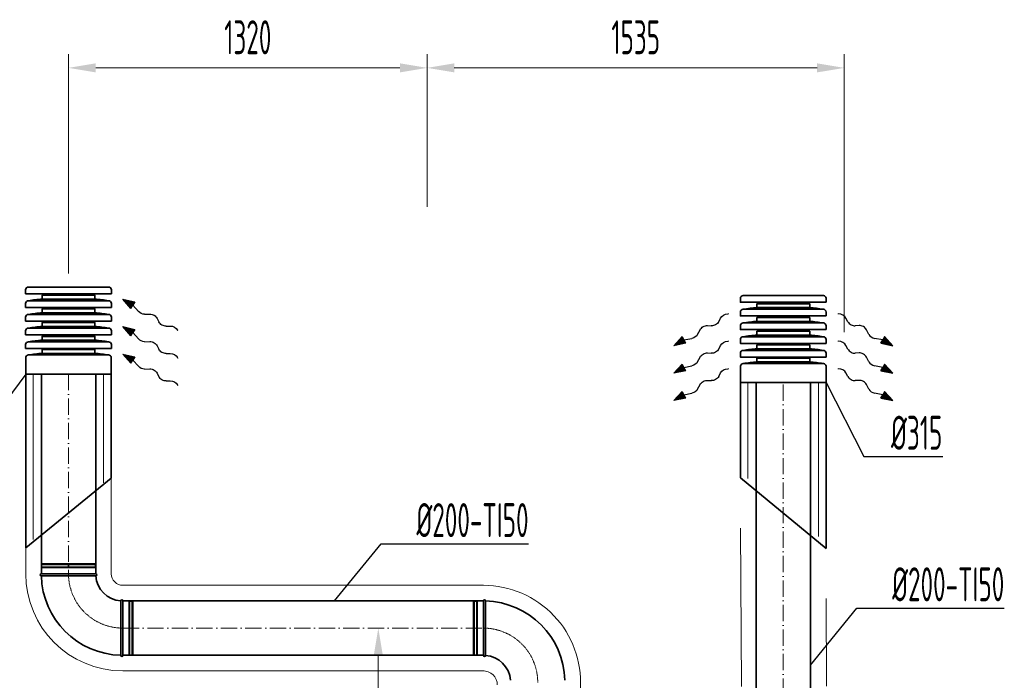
# Model space of a CAD drawing. Header units: millimetres. Extents: x -118717 to 8962, y 22910 to 145283.
# Tile 92 of 193: x -83164 to -79541, y 142853 to 145283. Entities that reach past the tile are written whole.
import ezdxf

# ---------------------------------------------------------------- set-up
doc = ezdxf.new("R2010")
doc.units = ezdxf.units.MM
for name, pattern in [('ACAD_ISO02W100', [15, 12, -3]), ('ACAD_ISO10W100', [18, 12, -3, 0, -3]), ('phl_thick', [0])]:
    doc.linetypes.add(name, pattern=pattern)
for name, color, linetype, lineweight in [('VZT_09 ODA (SÁNÍ) - OBRYS', 3, 'Continuous', 35), ('VZT_0C ODA (SÁNÍ)', 3, 'Continuous', 35), ('VZT_0D EHA (VÝFUK)', 14, 'Continuous', 35), ('VZT_10 ODA (SÁNÍ) - OSA', 3, 'ACAD_ISO10W100', 5), ('VZT_13 EHA (VÝFUK) - OBRYS', 14, 'Continuous', 35), ('VZT_14 EHA (VÝFUK) - OSA', 14, 'ACAD_ISO10W100', 5), ('VZT_30 DISTRIBUČNÍ PRVKY - OBRYS', 1, 'Continuous', 35), ('VZT_50 POPIS - OBECNE', 7, 'Continuous', 13), ('VZT_60_KOTY - DIMENZE', 7, 'Continuous', 5), ('VZT_IZOLACE - TEPELNÁ', 6, 'IZOLACE TEPELNA', 13)]:
    doc.layers.add(name, color=color, linetype=linetype, lineweight=lineweight)
doc.layers.add('VZT_11 ODA (SÁNÍ) - NETISK', color=8, linetype='ACAD_ISO02W100', lineweight=5, plot=False)
doc.styles.add('EVORA_125', font='isocp.shx', dxfattribs={"width": 0.6, "height": 125})
doc.styles.get("Standard").update_dxf_attribs({"font": 'arial.ttf'})
doc.linetypes.add('IZOLACE', pattern='A,0.00254,-2.54,[134,ltypeshp.shx,S=2.54,R=0,X=-2.54,Y=0],-5.08,[134,ltypeshp.shx,S=2.54,R=180,X=2.54,Y=0],-2.54', length=10.16254)
doc.linetypes.add('IZOLACE TEPELNA', pattern='A,12.7,-1.5,["T",Standard,S=2.54,R=0,X=0,Y=-1.27],-3', length=17.2)

msp = doc.modelspace()

# ---------------------------------------------------------------- linework, layer by layer
at = {"layer": 'VZT_09 ODA (SÁNÍ) - OBRYS'}
for p, q in [((-82884.5, 143245), (-83084.5, 143245)), ((-82984.4, 143237), (-83084.5, 143237)), ((-82784.5, 142945), (-82784.5, 143145)), ((-81457.9, 143145), (-81457.9, 142945)), ((-81449.9, 143045), (-81449.9, 143145)), ((-82792.5, 143045.1), (-82792.5, 142945))]:
    msp.add_line(p, q, dxfattribs=at)
for points in [[(-83084.5, 143245), (-83084.5, 143979.9)], [(-82884.5, 143245), (-82884.5, 143979.9)], [(-81457.9, 143145), (-82784.5, 143145)], [(-81457.9, 142945), (-82784.5, 142945)]]:
    msp.add_lwpolyline(points, dxfattribs=at)
for centre, radius, start, end in [((-83084.5, 143241), 4, 90, 270), ((-82784.5, 143245), 300, 181.5281, 268.4719), ((-82884.5, 143241), 4, 274.5812, 90), ((-82784.5, 143245), 100, 184.5812, 265.4188), ((-82788.5, 143145), 4, 0, 175.4188), ((-81453.9, 143145), 4, 0, 180), ((-81457.9, 142845), 300, 1.5281, 88.4719), ((-82788.5, 142945), 4, 180, 0), ((-81453.9, 142945), 4, 180, 355.4188), ((-81457.9, 142845), 100, 4.5812, 85.4188)]:
    msp.add_arc(centre, radius, start, end, dxfattribs=at)
for points, knots in [([(-82884.2, 143237.1), (-82884.2, 143237.1), (-82886.4, 143237.1), (-82895.4, 143237.1), (-82902.3, 143237), (-82920.1, 143237), (-82930.8, 143237), (-82954.5, 143237), (-82967.3, 143237), (-82981.7, 143237), (-82983.1, 143237), (-82984.4, 143237)], [315.294186, 315.294186, 315.294186, 315.294186, 351.735982, 351.735982, 390.710875, 390.710875, 429.832624, 429.832624, 468.991563, 468.991563, 473.053633, 473.053633, 473.053633, 473.053633]), ([(-82792.5, 143045.1), (-82792.5, 143057.7), (-82792.5, 143070.2), (-82792.5, 143094.1), (-82792.5, 143105.2), (-82792.5, 143124), (-82792.5, 143131.6), (-82792.5, 143142.1), (-82792.5, 143145), (-82792.5, 143145.4), (-82792.5, 143145.4), (-82792.5, 143145.4)], [157.533456, 157.533456, 157.533456, 157.533456, 195.393508, 195.393508, 234.551342, 234.551342, 273.721472, 273.721472, 312.806301, 312.806301, 315.294186, 315.294186, 315.294186, 315.294186]), ([(-81449.9, 143045), (-81449.9, 143032.4), (-81449.9, 143019.8), (-81449.9, 142996), (-81449.9, 142984.9), (-81449.9, 142966), (-81449.9, 142958.5), (-81449.9, 142948), (-81449.9, 142945.1), (-81449.9, 142944.7), (-81449.9, 142944.7), (-81449.9, 142944.7)], [157.533456, 157.533456, 157.533456, 157.533456, 195.393508, 195.393508, 234.551342, 234.551342, 273.721472, 273.721472, 312.806301, 312.806301, 315.294186, 315.294186, 315.294186, 315.294186])]:
    msp.add_open_spline(points, degree=3, knots=knots, dxfattribs=at)
at = {"layer": 'VZT_0C ODA (SÁNÍ)'}
for p, q in [((-83142, 143979.9), (-83142, 143339.9)), ((-82827, 143979.9), (-82827, 143596.9)), ((-82827, 143596.9), (-83142, 143339.9))]:
    msp.add_line(p, q, dxfattribs=at)
at = {"layer": 'VZT_0D EHA (VÝFUK)'}
for p, q in [((-80512, 143948.4), (-80512, 143597.4)), ((-80197, 143948.4), (-80197, 143338.5)), ((-80512, 143597.4), (-80197, 143338.5))]:
    msp.add_line(p, q, dxfattribs=at)
at = {"layer": 'VZT_10 ODA (SÁNÍ) - OSA', "ltscale": 5}
for points in [[(-82984.5, 143979.9), (-82984.5, 143245)], [(-82784.5, 143045), (-81457.9, 143045)]]:
    msp.add_lwpolyline(points, dxfattribs=at)
at = {"layer": 'VZT_10 ODA (SÁNÍ) - OSA', "ltscale": 0.3}
for points in [[(-82984.5, 143245), (-82984.5, 143245, 0.414214), (-82784.5, 143045), (-82784.5, 143045)], [(-81257.9, 142845), (-81257.9, 142845, 0.414214), (-81457.9, 143045), (-81457.9, 143045)]]:
    msp.add_lwpolyline(points, format="xyb", dxfattribs=at)
at = {"layer": 'VZT_11 ODA (SÁNÍ) - NETISK', "ltscale": 0.4}
for p, q in [((-82884.5, 143278.5), (-83084.5, 143278.5)), ((-83084.5, 143278), (-83084.5, 143278.5)), ((-82884.5, 143278), (-83084.5, 143278)), ((-82884.5, 143271), (-83084.5, 143271)), ((-83084.5, 143270.5), (-83084.5, 143271)), ((-82884.5, 143270.5), (-83084.5, 143270.5)), ((-82885.5, 143283), (-83083.5, 143283)), ((-83083.5, 143279), (-83083.5, 143283)), ((-82885.5, 143279), (-83083.5, 143279)), ((-82885.5, 143267), (-83083.5, 143267)), ((-83083.5, 143245), (-83083.5, 143267)), ((-83082.5, 143278.5), (-83082.5, 143279)), ((-83082.5, 143271), (-83082.5, 143278)), ((-83082.5, 143267), (-83082.5, 143270.5)), ((-82886.5, 143278.5), (-82886.5, 143279)), ((-82886.5, 143271), (-82886.5, 143278)), ((-82886.5, 143267), (-82886.5, 143270.5)), ((-82885.5, 143279), (-82885.5, 143283)), ((-82885.5, 143245), (-82885.5, 143267)), ((-82884.5, 143278), (-82884.5, 143278.5)), ((-82884.5, 143270.5), (-82884.5, 143271)), ((-82762.5, 143144), (-82784.5, 143144)), ((-82762.5, 143144), (-82762.5, 142946)), ((-82759, 143143), (-82762.5, 143143)), ((-82759, 143145), (-82759, 142945)), ((-82758.5, 143145), (-82759, 143145)), ((-82758.5, 143145), (-82758.5, 142945)), ((-82751.5, 143143), (-82758.5, 143143)), ((-82751.5, 143145), (-82751.5, 142945)), ((-82751, 143145), (-82751.5, 143145)), ((-82751, 143145), (-82751, 142945)), ((-82750.5, 143143), (-82751, 143143)), ((-82750.5, 143144), (-82750.5, 142946)), ((-82746.5, 143144), (-82750.5, 143144)), ((-82746.5, 143144), (-82746.5, 142946)), ((-81495.9, 142946), (-81495.9, 143144)), ((-81495.9, 143144), (-81491.9, 143144)), ((-81491.9, 142946), (-81491.9, 143144)), ((-81491.9, 143143), (-81491.4, 143143)), ((-81491.4, 142945), (-81491.4, 143145)), ((-81491.4, 143145), (-81490.9, 143145)), ((-81490.9, 142945), (-81490.9, 143145)), ((-81490.9, 143143), (-81483.9, 143143)), ((-81483.9, 142945), (-81483.9, 143145)), ((-81483.9, 143145), (-81483.4, 143145)), ((-81483.4, 142945), (-81483.4, 143145)), ((-81483.4, 143143), (-81479.9, 143143)), ((-81479.9, 142946), (-81479.9, 143144)), ((-81479.9, 143144), (-81457.9, 143144)), ((-82762.5, 142946), (-82784.5, 142946)), ((-82759, 142947), (-82762.5, 142947)), ((-82758.5, 142945), (-82759, 142945)), ((-82751.5, 142947), (-82758.5, 142947)), ((-82751, 142945), (-82751.5, 142945)), ((-82750.5, 142947), (-82751, 142947)), ((-82746.5, 142946), (-82750.5, 142946)), ((-81495.9, 142946), (-81491.9, 142946)), ((-81491.9, 142947), (-81491.4, 142947)), ((-81491.4, 142945), (-81490.9, 142945)), ((-81490.9, 142947), (-81483.9, 142947)), ((-81483.9, 142945), (-81483.4, 142945)), ((-81483.4, 142947), (-81479.9, 142947)), ((-81479.9, 142946), (-81457.9, 142946))]:
    msp.add_line(p, q, dxfattribs=at)
at = {"layer": 'VZT_13 EHA (VÝFUK) - OBRYS', "elevation": 0}
for points in [[(-80454.5, 143948.4), (-80454.5, 142169.2)], [(-80254.5, 143948.4), (-80254.5, 142169.2)]]:
    msp.add_lwpolyline(points, dxfattribs=at)
at = {"layer": 'VZT_14 EHA (VÝFUK) - OSA', "ltscale": 5, "elevation": 0}
msp.add_lwpolyline([(-80354.5, 142169.2), (-80354.5, 143948.4)], dxfattribs=at)
at = {"layer": 'VZT_30 DISTRIBUČNÍ PRVKY - OBRYS', "linetype": 'phl_thick'}
for points in [[(-83142.2, 144275.4), (-83142.2, 144289.8, -0.414214), (-83132, 144299.9), (-82837, 144299.9, -0.414214), (-82826.9, 144289.8), (-82826.9, 144275.4)], [(-83142.2, 144225), (-83142.2, 144239.4, -0.414214), (-83132, 144249.5), (-82837, 144249.5, -0.414214), (-82826.9, 144239.4), (-82826.9, 144225)], [(-83142.2, 144174.6), (-83142.2, 144189, -0.414214), (-83132, 144199.1), (-82837, 144199.1, -0.414214), (-82826.9, 144189), (-82826.9, 144174.6)], [(-83142.2, 144124.2), (-83142.2, 144138.6, -0.414214), (-83132, 144148.7), (-82837, 144148.7, -0.414214), (-82826.9, 144138.6), (-82826.9, 144124.2)], [(-83142.2, 144073.8), (-83142.2, 144088.2, -0.414214), (-83132, 144098.3), (-82837, 144098.3, -0.414214), (-82826.9, 144088.2), (-82826.9, 144073.8)]]:
    msp.add_lwpolyline(points, format="xyb", close=True, dxfattribs=at)
for points in [[(-83081.8, 144255.5), (-83081.8, 144269.6), (-82887.3, 144269.6), (-82887.3, 144255.5)], [(-83081.8, 144205.1), (-83081.8, 144219.2), (-82887.3, 144219.2), (-82887.3, 144205.1)], [(-83081.8, 144154.7), (-83081.8, 144168.8), (-82887.3, 144168.8), (-82887.3, 144154.7)], [(-83081.8, 144104.3), (-83081.8, 144118.4), (-82887.3, 144118.4), (-82887.3, 144104.3)], [(-82887.4, 144055.9), (-82887.4, 144070), (-83081.7, 144070), (-83081.7, 144055.9)]]:
    msp.add_lwpolyline(points, close=True, dxfattribs=at)
at = {"layer": 'VZT_30 DISTRIBUČNÍ PRVKY - OBRYS', "linetype": 'phl_thick', "elevation": 0}
for points in [[(-80196.8, 144243.9), (-80196.8, 144258.3, 0.414214), (-80207, 144268.4), (-80502, 144268.4, 0.414214), (-80512.1, 144258.3), (-80512.1, 144243.9)], [(-80196.8, 144193.5), (-80196.8, 144207.9, 0.414214), (-80207, 144218), (-80502, 144218, 0.414214), (-80512.1, 144207.9), (-80512.1, 144193.5)], [(-80196.8, 144143.1), (-80196.8, 144157.5, 0.414214), (-80207, 144167.6), (-80502, 144167.6, 0.414214), (-80512.1, 144157.5), (-80512.1, 144143.1)], [(-80196.8, 144092.7), (-80196.8, 144107.1, 0.414214), (-80207, 144117.2), (-80502, 144117.2, 0.414214), (-80512.1, 144107.1), (-80512.1, 144092.7)], [(-80196.8, 144042.3), (-80196.8, 144056.7, 0.414214), (-80207, 144066.8), (-80502, 144066.8, 0.414214), (-80512.1, 144056.7), (-80512.1, 144042.3)]]:
    msp.add_lwpolyline(points, format="xyb", close=True, dxfattribs=at)
for points in [[(-80257.2, 144224), (-80257.2, 144238.1), (-80451.7, 144238.1), (-80451.7, 144224)], [(-80257.2, 144173.6), (-80257.2, 144187.7), (-80451.7, 144187.7), (-80451.7, 144173.6)], [(-80257.2, 144123.2), (-80257.2, 144137.3), (-80451.7, 144137.3), (-80451.7, 144123.2)], [(-80257.2, 144072.8), (-80257.2, 144086.9), (-80451.7, 144086.9), (-80451.7, 144072.8)], [(-80451.6, 144024.4), (-80451.6, 144038.5), (-80257.3, 144038.5), (-80257.3, 144024.4)]]:
    msp.add_lwpolyline(points, close=True, dxfattribs=at)
at = {"layer": 'VZT_30 DISTRIBUČNÍ PRVKY - OBRYS', "linetype": 'phl_thick'}
msp.add_lwpolyline([(-83142, 144039.8), (-83142, 143979.9), (-82827, 143979.9), (-82827, 144039.8, 0.414214), (-82837.2, 144049.9), (-83131.9, 144049.9, 0.414214), (-83142, 144039.8)], format="xyb", dxfattribs=at)
at = {"layer": 'VZT_30 DISTRIBUČNÍ PRVKY - OBRYS', "linetype": 'phl_thick', "elevation": 0}
msp.add_lwpolyline([(-80197, 144008.3), (-80197, 143948.4), (-80512, 143948.4), (-80512, 144008.3, -0.414214), (-80501.9, 144018.4), (-80207.1, 144018.4, -0.414214), (-80197, 144008.3)], format="xyb", dxfattribs=at)
at = {"layer": 'VZT_30 DISTRIBUČNÍ PRVKY - OBRYS', "linetype": 'phl_thick'}
for centre, start, end in [((-83027.9, 143593), 94.6512, 99.003), ((-82941.2, 143593), 80.997, 85.3488), ((-83027.9, 143542.6), 94.6512, 99.003), ((-82941.2, 143542.6), 80.997, 85.3488), ((-80397.8, 143561.5), 94.6512, 99.003), ((-80311.1, 143561.5), 80.997, 85.3488), ((-83027.9, 143492.2), 94.6512, 99.003), ((-82941.2, 143492.2), 80.997, 85.3488), ((-80397.8, 143511.1), 94.6512, 99.003), ((-80311.1, 143511.1), 80.997, 85.3488), ((-80397.8, 143460.7), 94.6512, 99.003), ((-80311.1, 143460.7), 80.997, 85.3488), ((-83027.9, 143441.8), 94.6512, 99.003), ((-82941.2, 143441.8), 80.997, 85.3488), ((-83027.8, 143393.4), 94.6512, 99.003), ((-82941.3, 143393.4), 80.997, 85.3488), ((-80397.8, 143410.3), 94.6512, 99.003), ((-80311.1, 143410.3), 80.997, 85.3488), ((-80397.7, 143361.9), 94.6512, 99.003), ((-80311.2, 143361.9), 80.997, 85.3488)]:
    msp.add_arc(centre, 664.7, start, end, dxfattribs=at)
at = {"layer": 'VZT_50 POPIS - OBECNE', "linetype": 'phl_thick'}
for p, q in [((-82984.5, 144349.9), (-82984.5, 145156.1)), ((-81664.9, 144595.1), (-81664.9, 145156.1)), ((-81664.9, 144595.1), (-81664.9, 145156.1)), ((-80129.9, 144133.8), (-80129.9, 145156.1)), ((-81764.9, 145106.1), (-82884.5, 145106.1)), ((-80229.9, 145106.1), (-81564.9, 145106.1)), ((-81844.6, 142945), (-81844.6, 140314.2))]:
    msp.add_line(p, q, dxfattribs=at)
at = {"layer": 'VZT_50 POPIS - OBECNE', "color": 0, "lineweight": -2}
for p, q in [((-82784.4, 144255), (-82740.3, 144245)), ((-82754.6, 144221), (-82784.4, 144255)), ((-82754.6, 144221), (-82747.4, 144233)), ((-82740.3, 144245), (-82747.4, 144233)), ((-82747.4, 144233), (-82727.5, 144210.3)), ((-82704.3, 144199.6), (-82684.8, 144200.3)), ((-82784.4, 144154.2), (-82740.3, 144144.2)), ((-82754.6, 144120.3), (-82784.4, 144154.2)), ((-82658.2, 144184.5), (-82651.9, 144171.6)), ((-82625.2, 144155.7), (-82609.9, 144156.3)), ((-80633.5, 144158.1), (-80619.2, 144157.1)), ((-80592.2, 144172.2), (-80585, 144185.8)), ((-80116.8, 144172.2), (-80123.9, 144185.8)), ((-80075.4, 144158.1), (-80089.7, 144157.1)), ((-82754.6, 144120.3), (-82747.4, 144132.2)), ((-82740.3, 144144.2), (-82747.4, 144132.2)), ((-82747.4, 144132.2), (-82727.5, 144109.5)), ((-80669.7, 144125.7), (-80660.6, 144142.9)), ((-80039.3, 144125.7), (-80048.4, 144142.9)), ((-82704.3, 144098.8), (-82684.8, 144099.5)), ((-82658.2, 144083.7), (-82651.9, 144070.8)), ((-80757.7, 144084.1), (-80727, 144117.3)), ((-80713.4, 144092.9), (-80757.7, 144084.1)), ((-80727, 144117.3), (-80720.2, 144105.1)), ((-80720.2, 144105.1), (-80690.6, 144111)), ((-80713.4, 144092.9), (-80720.2, 144105.1)), ((-80592.2, 144071.4), (-80585, 144085)), ((-80116.8, 144071.4), (-80123.9, 144085)), ((-79988.7, 144105.1), (-80018.4, 144111)), ((-79995.6, 144092.9), (-79988.7, 144105.1)), ((-79995.6, 144092.9), (-79951.2, 144084.1)), ((-79981.9, 144117.3), (-79988.7, 144105.1)), ((-79951.2, 144084.1), (-79981.9, 144117.3)), ((-82784.4, 144053.4), (-82740.3, 144043.4)), ((-82754.6, 144019.4), (-82784.4, 144053.4)), ((-82625.2, 144055), (-82609.9, 144055.5)), ((-80633.5, 144057.3), (-80619.2, 144056.3)), ((-80075.4, 144057.3), (-80089.7, 144056.3)), ((-82754.6, 144019.4), (-82747.4, 144031.4)), ((-82740.3, 144043.4), (-82747.4, 144031.4)), ((-82747.4, 144031.4), (-82727.5, 144008.7)), ((-80757.7, 143983.3), (-80727, 144016.5)), ((-80727, 144016.5), (-80720.2, 144004.3)), ((-80720.2, 144004.3), (-80690.6, 144010.2)), ((-80669.7, 144024.9), (-80660.6, 144042.1)), ((-80039.3, 144024.9), (-80048.4, 144042.1)), ((-79988.7, 144004.3), (-80018.4, 144010.2)), ((-79981.9, 144016.5), (-79988.7, 144004.3)), ((-79951.2, 143983.3), (-79981.9, 144016.5)), ((-82704.3, 143998), (-82684.8, 143998.7)), ((-82658.2, 143982.9), (-82651.9, 143970)), ((-80713.4, 143992.1), (-80757.7, 143983.3)), ((-80713.4, 143992.1), (-80720.2, 144004.3)), ((-80592.2, 143970.6), (-80585, 143984.2)), ((-80116.8, 143970.6), (-80123.9, 143984.2)), ((-79995.6, 143992.1), (-79988.7, 144004.3)), ((-79995.6, 143992.1), (-79951.2, 143983.3)), ((-82625.2, 143954.2), (-82609.9, 143954.7)), ((-80669.7, 143924.1), (-80660.6, 143941.3)), ((-80633.5, 143956.5), (-80619.2, 143955.5)), ((-80075.4, 143956.5), (-80089.7, 143955.5)), ((-80039.3, 143924.1), (-80048.4, 143941.3)), ((-80757.7, 143882.5), (-80727, 143915.7)), ((-80727, 143915.7), (-80720.2, 143903.5)), ((-80720.2, 143903.5), (-80690.6, 143909.4)), ((-80713.4, 143891.3), (-80720.2, 143903.5)), ((-79988.7, 143903.5), (-80018.4, 143909.4)), ((-79995.6, 143891.3), (-79988.7, 143903.5)), ((-79981.9, 143915.7), (-79988.7, 143903.5)), ((-79951.2, 143882.5), (-79981.9, 143915.7)), ((-80713.4, 143891.3), (-80757.7, 143882.5)), ((-79995.6, 143891.3), (-79951.2, 143882.5))]:
    msp.add_line(p, q, dxfattribs=at)
at = {"layer": 'VZT_50 POPIS - OBECNE'}
for p, q in [((-80559, 144201), (-80555.4, 144200.9)), ((-80150, 144201), (-80153.5, 144200.9)), ((-82583.8, 144141.4), (-82582, 144138.2)), ((-80559, 144100.2), (-80555.4, 144100.1)), ((-80150, 144100.2), (-80153.5, 144100.1)), ((-82583.8, 144040.6), (-82582, 144037.4)), ((-80559, 143999.4), (-80555.4, 143999.3)), ((-80150, 143999.4), (-80153.5, 143999.3)), ((-82583.8, 143939.8), (-82582, 143936.6))]:
    msp.add_line(p, q, dxfattribs=at)
at = {"layer": 'VZT_50 POPIS - OBECNE', "color": 0, "lineweight": -2, "extrusion": (0, 0, -1)}
for centre, major_axis, start_param, end_param in [((-82712.9, 144215.5), (-18.5, 11), 3.908129, 5.191299), ((-82676.3, 144184.4), (-18.5, 11), 0.766537, 2.375056), ((-80567, 144185.2), (-18.8, -10.5), 0.766537, 2.320574), ((-82633.8, 144171.7), (-18.5, 11), 3.908129, 5.516649), ((-82601.4, 144140.4), (-18.5, 11), 0.766537, 2.320574), ((-80642.5, 144142.4), (-18.8, -10.5), 0.766537, 2.375056), ((-80610.3, 144172.8), (-18.8, -10.5), 3.908129, 5.516649), ((-80687.7, 144126.2), (-18.8, -10.5), 3.908129, 5.191299), ((-82712.9, 144114.7), (-18.5, 11), 3.908129, 5.191299), ((-82676.3, 144083.6), (-18.5, 11), 0.766537, 2.375056), ((-80567, 144084.4), (-18.8, -10.5), 0.766537, 2.320574), ((-82633.8, 144070.9), (-18.5, 11), 3.908129, 5.516649), ((-82601.4, 144039.6), (-18.5, 11), 0.766537, 2.320574), ((-80642.5, 144041.6), (-18.8, -10.5), 0.766537, 2.375056), ((-80610.3, 144072), (-18.8, -10.5), 3.908129, 5.516649), ((-82712.9, 144013.9), (-18.5, 11), 3.908129, 5.191299), ((-80687.7, 144025.4), (-18.8, -10.5), 3.908129, 5.191299), ((-82676.3, 143982.8), (-18.5, 11), 0.766537, 2.375056), ((-80567, 143983.6), (-18.8, -10.5), 0.766537, 2.320574), ((-82633.8, 143970.1), (-18.5, 11), 3.908129, 5.516649), ((-82601.4, 143938.8), (-18.5, 11), 0.766537, 2.320574), ((-80642.5, 143940.8), (-18.8, -10.5), 0.766537, 2.375056), ((-80610.3, 143971.2), (-18.8, -10.5), 3.908129, 5.516649), ((-80687.7, 143924.6), (-18.8, -10.5), 3.908129, 5.191299)]:
    msp.add_ellipse(centre, major_axis=major_axis, ratio=0.625, start_param=start_param, end_param=end_param, dxfattribs=at)
at = {"layer": 'VZT_50 POPIS - OBECNE', "color": 0, "lineweight": -2}
for centre, start_param, end_param in [((-80142, 144185.2), 0.766537, 2.320574), ((-80098.7, 144172.8), 3.908129, 5.516649), ((-80066.4, 144142.4), 0.766537, 2.375056), ((-80021.2, 144126.2), 3.908129, 5.191299), ((-80142, 144084.4), 0.766537, 2.320574), ((-80098.7, 144072), 3.908129, 5.516649), ((-80066.4, 144041.6), 0.766537, 2.375056), ((-80021.2, 144025.4), 3.908129, 5.191299), ((-80142, 143983.6), 0.766537, 2.320574), ((-80098.7, 143971.2), 3.908129, 5.516649), ((-80066.4, 143940.8), 0.766537, 2.375056), ((-80021.2, 143924.6), 3.908129, 5.191299)]:
    msp.add_ellipse(centre, major_axis=(18.8, -10.5), ratio=0.625, start_param=start_param, end_param=end_param, dxfattribs=at)
at = {"layer": 'VZT_50 POPIS - OBECNE', "linetype": 'phl_thick'}
for points in [[(-82884.5, 145122.8), (-82884.5, 145089.5), (-82984.5, 145106.1)], [(-81764.9, 145122.8), (-81764.9, 145089.5), (-81664.9, 145106.1)], [(-81564.9, 145122.8), (-81564.9, 145089.5), (-81664.9, 145106.1)], [(-80229.9, 145122.8), (-80229.9, 145089.5), (-80129.9, 145106.1)], [(-81861.3, 142945), (-81828, 142945), (-81844.6, 143045)]]:
    msp.add_solid(points, dxfattribs=at)
at = {"layer": 'VZT_50 POPIS - OBECNE', "color": 0, "lineweight": -2}
for points in [[(-82754.6, 144221), (-82740.3, 144245), (-82784.4, 144255)], [(-82754.6, 144120.3), (-82740.3, 144144.2), (-82784.4, 144154.2)], [(-80713.4, 144092.9), (-80727, 144117.3), (-80757.7, 144084.1)], [(-79995.6, 144092.9), (-79981.9, 144117.3), (-79951.2, 144084.1)], [(-82754.6, 144019.4), (-82740.3, 144043.4), (-82784.4, 144053.4)], [(-80713.4, 143992.1), (-80727, 144016.5), (-80757.7, 143983.3)], [(-79995.6, 143992.1), (-79981.9, 144016.5), (-79951.2, 143983.3)], [(-80713.4, 143891.3), (-80727, 143915.7), (-80757.7, 143882.5)], [(-79995.6, 143891.3), (-79981.9, 143915.7), (-79951.2, 143882.5)]]:
    msp.add_solid(points, dxfattribs=at)
at = {"layer": 'VZT_60_KOTY - DIMENZE', "linetype": 'ByBlock', "lineweight": -2}
for p, q in [((-80057.9, 143676.1), (-80007.9, 143676.1)), ((-81834.3, 143354.9), (-81784.3, 143354.9)), ((-80083.8, 143118.7), (-80033.8, 143118.7))]:
    msp.add_line(p, q, dxfattribs=at)
for points in [[(-83142, 143979.9), (-83338.5, 143714.4)], [(-80197, 143948.4), (-80057.9, 143676.1)], [(-80007.9, 143676.1), (-79767.2, 143676.1)], [(-82005.2, 143145), (-81834.3, 143354.9)], [(-81784.3, 143354.9), (-81291.7, 143354.9)], [(-80254.7, 142908.8), (-80083.8, 143118.7)], [(-80033.8, 143118.7), (-79541.3, 143118.7)]]:
    msp.add_lwpolyline(points, dxfattribs=at)
at = {"layer": 'VZT_IZOLACE - TEPELNÁ', "linetype": 'IZOLACE', "ltscale": 2.6}
for p, q in [((-83114, 143979.9), (-83114.4, 143370.7)), ((-82855.2, 143979.9), (-82855.2, 143579)), ((-80485.1, 143948.4), (-80485.1, 143596)), ((-80225.3, 143948.4), (-80225.3, 143382))]:
    msp.add_line(p, q, dxfattribs=at)
at = {"layer": 'VZT_IZOLACE - TEPELNÁ', "ltscale": 0.5}
for p, q in [((-82827, 143596.9), (-82827, 143245)), ((-80512.2, 143412.8), (-80508.8, 142830.1)), ((-82784.5, 143202.5), (-81457.9, 143202.5)), ((-80197.2, 143153.9), (-80195.3, 142832)), ((-82784.5, 142887.5), (-81455.4, 142887.5))]:
    msp.add_line(p, q, dxfattribs=at)
at = {"layer": 'VZT_IZOLACE - TEPELNÁ', "ltscale": 10}
msp.add_line((-83142, 143339.9), (-83142, 143245), dxfattribs=at)
at = {"layer": 'VZT_IZOLACE - TEPELNÁ', "ltscale": 0.5}
for centre, radius, start, end in [((-82784.5, 143245), 357.5, 180, 270), ((-82784.5, 143245), 42.5, 180, 270), ((-81457.9, 142845), 357.5, 356.8244, 90), ((-81457.9, 142836.6), 51, 359.6138, 92.8042)]:
    msp.add_arc(centre, radius, start, end, dxfattribs=at)

# ---------------------------------------------------------------- texts
at = {"layer": 'VZT_50 POPIS - OBECNE', "linetype": 'phl_thick', "char_height": 125, "attachment_point": 5, "style": 'EVORA_125'}
for s, insert in [('\\A1;1320', (-82324.7, 145218.6)), ('\\A1;1535', (-80897.4, 145218.6))]:
    msp.add_mtext(s, dxfattribs=dict(at, insert=insert))
at = {"layer": 'VZT_60_KOTY - DIMENZE', "linetype": 'phl_thick', "char_height": 125, "style": 'EVORA_125'}
for s, insert, attachment_point in [('%%C315', (-79957.9, 143826.1), 1), ('%%C200-TI50', (-81291.7, 143504.9), 3), ('%%C200-TI50', (-79541.3, 143268.7), 3)]:
    msp.add_mtext(s, dxfattribs=dict(at, insert=insert, attachment_point=attachment_point))

doc.saveas('drawing.dxf')
